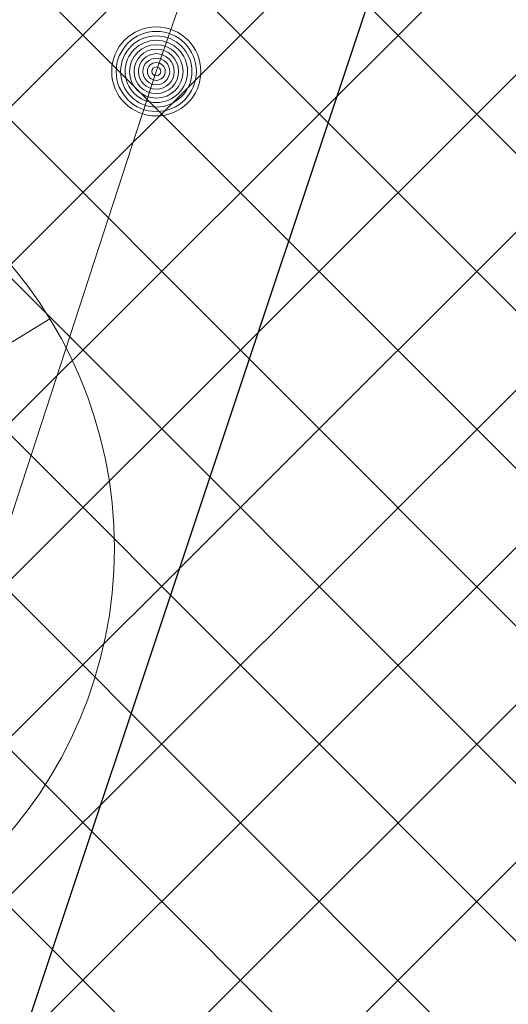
# Model space of a CAD drawing. Header units: metres. Extents: x 6599773 to 13199707, y 5688499 to 11377233.
# Tile 108 of 256: x 6599935.15 to 6599936.25, y 5688829.21 to 5688831.42. Entities that reach past the tile are written whole.
import ezdxf

# ---------------------------------------------------------------- set-up
doc = ezdxf.new("R2010")
doc.units = ezdxf.units.M
doc.header["$MEASUREMENT"] = 0
for name, pattern in [('1', [0]), ('BUF', [0]), ('GUK', [2, 1.5, -0.5])]:
    doc.linetypes.add(name, pattern=pattern)
doc.layers.get('0').update_dxf_attribs({"linetype": 'CONTINUOUS', "lineweight": 5})
for name, color, linetype, lineweight in [('_kolor chodnik', 50, '1', 0), ('_kolor zjazdy kostka', 7, '1', 0), ('_kolor ścieżka', 10, '1', 0), ('_wycinka', 10, 'BUF', 15), ('AS__Nowe_granice', 140, 'CONTINUOUS', 30), ('Kontury', 90, 'GUK', 5), ('OTK_L_5', 7, 'CONTINUOUS', 5), ('OTR_T_1', 7, 'CONTINUOUS', 5), ('OTZ_L_1', 7, 'CONTINUOUS', 5)]:
    doc.layers.add(name, color=color, linetype=linetype, lineweight=lineweight)
doc.layers.add('_kolor jezdnia', color=7, linetype='1', lineweight=0, true_color=0x00dbdb)
doc.layers.add('_kolor pobocze', color=7, linetype='1', lineweight=0, true_color=0xff66ff)
pattern_1 = [(45, (0, 0), (-0.1767766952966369, 0.1767766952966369), []), (135, (0, 0), (-0.1767766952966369, -0.1767766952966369), [])]

# ---------------------------------------------------------------- blocks, each defined once
blk = doc.blocks.new('ddddd')
at = {"layer": '_wycinka'}
for p, q in [((6600244.106448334, 5690836.218476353), (6600245.135551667, 5690834.535523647)), ((6600245.462476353, 5690835.891551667), (6600243.779523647, 5690834.862448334))]:
    blk.add_line(p, q, dxfattribs=at)
blk.add_circle((6600244.621, 5690835.377), 0.986329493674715, dxfattribs=at)
blk = doc.blocks.new('801')
at = {"color": 0}
for radius in [0.1, 0.09, 0.08, 0.07, 0.06, 0.05, 0.04, 0.03, 0.02, 0.01]:
    blk.add_circle((0, 0), radius, dxfattribs=at)

msp = doc.modelspace()

# ---------------------------------------------------------------- hatches: boundary and pattern name
at = {"layer": '_kolor chodnik'}
h = msp.add_hatch(dxfattribs=at)
h.set_pattern_fill('ANSI37', color=256, scale=2)
h.set_pattern_definition(pattern_1)
h.paths.add_polyline_path([(6599849.938171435, 5688542.085872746), (6599852.232147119, 5688548.938742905), (6599853.573135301, 5688548.489851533), (6599853.827082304, 5688549.248475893), (6599851.793849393, 5688549.929093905), (6599849.895278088, 5688548.982823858), (6599847.823506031, 5688542.793750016)])
edge = h.paths.add_edge_path()
edge.add_line((6600018.106075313, 5689087.454911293), (6600022.42781917, 5689091.229234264))
edge.add_line((6600022.42781917, 5689091.229234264), (6600020.233254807, 5689093.742094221))
edge.add_line((6600020.233254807, 5689093.742094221), (6600017.159471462, 5689091.057656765))
edge.add_arc((6600023.275194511, 5689085.3851404), 8.341433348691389, 137.1531559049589, 148.8016577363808)
edge.add_line((6600016.140105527, 5689089.706021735), (6600018.106075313, 5689087.454911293))
h.paths.add_polyline_path([(6600038.501784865, 5689187.592294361), (6600037.906968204, 5689187.700586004), (6600037.63829624, 5689186.224843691), (6600038.240083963, 5689186.115282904)])
h.paths.add_polyline_path([(6600069.098302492, 5689360.276020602), (6600068.321239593, 5689360.413462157), (6600068.064048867, 5689358.936495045), (6600068.836639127, 5689358.799546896)])
h.paths.add_polyline_path([(6600082.393785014, 5689362.950258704), (6600082.941124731, 5689366.103121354), (6600081.481377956, 5689366.361351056), (6600080.923159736, 5689363.210828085)])
h.paths.add_polyline_path([(6600074.022236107, 5689388.065861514), (6600072.983907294, 5689388.249860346), (6600072.723374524, 5689386.77253894), (6600073.760538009, 5689386.588865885)])
h.paths.add_polyline_path([(6600105.613104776, 5689486.405659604), (6600106.749499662, 5689489.711933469), (6600105.298891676, 5689490.233346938), (6600104.143487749, 5689486.917306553)], flags=17)
h.paths.add_polyline_path([(6600132.519778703, 5689678.737346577), (6600131.761827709, 5689678.896110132), (6600131.444670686, 5689677.429261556), (6600132.212256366, 5689677.269208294)])
h.paths.add_polyline_path([(6600156.649397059, 5689798.7449027), (6600156.48800471, 5689797.958860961), (6600157.450195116, 5689797.757316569), (6600157.615023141, 5689798.542205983)])
h.paths.add_polyline_path([(6600189.055358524, 5689948.643107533), (6600187.902868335, 5689948.884512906), (6600187.600024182, 5689947.417400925), (6600188.748131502, 5689947.176379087)])
edge = h.paths.add_edge_path()
edge.add_line((6600204.459383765, 5690032.969035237), (6600204.153258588, 5690031.227801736))
edge.add_arc((6600202.328347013, 5690027.299936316), 4.331100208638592, 41.85300125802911, 65.08011549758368, ccw=False)
edge.add_arc((6600032.90393149, 5690051.979071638), 174.020003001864, 352.8070218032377, 353.495463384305)
edge.add_arc((6600202.372679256, 5690027.343587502), 5.999999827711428, 55.12102442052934, 69.64815978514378)
edge = h.paths.add_edge_path()
edge.add_line((6600205.046027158, 5690040.265402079), (6600204.972740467, 5690038.483452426))
edge.add_arc((6600203.986269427, 5690044.401803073), 5.999999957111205, 279.4630688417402, 294.9140560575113)
edge.add_line((6600206.513819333, 5690038.960158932), (6600206.607027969, 5690041.030672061))
edge.add_arc((6600203.986269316, 5690044.401803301), 4.270000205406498, 284.3702444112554, 307.86193139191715, ccw=False)
edge = h.paths.add_edge_path()
edge.add_arc((6600203.547470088, 5690044.558759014), 6.446878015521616, 324.4350091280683, 356.2013368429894, ccw=False)
edge.add_arc((6600203.986269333, 5690044.401803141), 6.00000007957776, 323.2169970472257, 357.4193489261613)
h.paths.add_polyline_path([(6600208.910055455, 5690121.713696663), (6600208.146285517, 5690121.748120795), (6600207.125602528, 5690121.794124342), (6600209.971605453, 5690121.665851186)])
edge = h.paths.add_edge_path()
edge.add_line((6600238.769818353, 5690481.648294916), (6600240.338176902, 5690490.873746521))
edge.add_line((6600240.338176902, 5690490.873746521), (6600241.251295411, 5690510.829461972))
edge.add_line((6600241.251295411, 5690510.829461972), (6600239.524022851, 5690510.928942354))
edge.add_line((6600239.524022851, 5690510.928942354), (6600238.633343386, 5690491.167757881))
edge.add_line((6600238.633343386, 5690491.167757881), (6600234.579716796, 5690467.661262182))
edge.add_line((6600234.579716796, 5690467.661262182), (6600234.449796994, 5690464.966873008))
edge.add_arc((6600242.443669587, 5690464.607462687), 8.00194818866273, 177.4256738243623, 268.2543056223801)
edge.add_line((6600242.199903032, 5690456.609228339), (6600242.216657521, 5690457.359274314))
edge.add_line((6600242.216657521, 5690457.359274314), (6600242.305257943, 5690458.836738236))
edge.add_arc((6600242.444504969, 5690464.607952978), 5.772894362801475, 177.0298084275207, 268.6178439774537, ccw=False)
edge.add_line((6600236.679365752, 5690464.907083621), (6600236.951876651, 5690470.95443634))
edge.add_line((6600236.951876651, 5690470.95443634), (6600238.150786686, 5690478.210832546))
edge.add_line((6600238.150786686, 5690478.210832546), (6600238.769818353, 5690481.648294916))
h.paths.add_polyline_path([(6600238.769818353, 5690481.648294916), (6600238.150786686, 5690478.210832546), (6600239.670056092, 5690477.930590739), (6600240.266710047, 5690481.376366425)], flags=17)
edge = h.paths.add_edge_path()
edge.add_line((6600223.366500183, 5690460.339976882), (6600223.276803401, 5690457.948865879))
edge.add_arc((6600221.105749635, 5690465.64864014), 7.999999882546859, 285.7465040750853, 299.8464885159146)
edge.add_line((6600225.08717264, 5690458.709744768), (6600225.240084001, 5690461.623695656))
edge.add_arc((6600221.105749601, 5690465.648640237), 5.769999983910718, 293.06724420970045, 315.7681070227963, ccw=False)
edge = h.paths.add_edge_path()
edge.add_arc((6600220.025145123, 5690444.676291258), 5.77000016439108, 37.996647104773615, 59.94382588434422, ccw=False)
edge.add_line((6600224.572175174, 5690448.22839199), (6600224.817793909, 5690451.081798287))
edge.add_arc((6600220.025145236, 5690444.676291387), 7.999999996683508, 53.19588653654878, 68.15166733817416)
edge.add_line((6600223.00235276, 5690452.101669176), (6600222.91504296, 5690449.670427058))
edge = h.paths.add_edge_path()
edge.add_arc((6600221.105749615, 5690465.648640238), 7.999999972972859, 328.0222308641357, 357.0132597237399)
edge.add_line((6600229.094882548, 5690465.23180147), (6600229.218816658, 5690467.593604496))
edge.add_line((6600229.218816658, 5690467.593604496), (6600228.218919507, 5690467.645774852))
edge.add_line((6600228.218919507, 5690467.645774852), (6600227.891778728, 5690461.411918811))
h.paths.add_polyline_path([(6600200.980142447, 5690012.236744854), (6600202.31727834, 5690011.956662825), (6600202.522293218, 5690012.935421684), (6600201.182321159, 5690013.216097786)])
h.paths.add_polyline_path([(6600196.457878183, 5689983.98337835), (6600195.202332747, 5689984.246370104), (6600194.899091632, 5689982.777335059), (6600196.150355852, 5689982.515240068)])
edge = h.paths.add_edge_path()
edge.add_line((6600112.305909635, 5689517.99101877), (6600112.691041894, 5689519.807934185))
edge.add_line((6600112.691041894, 5689519.807934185), (6600113.245521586, 5689522.423769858))
edge.add_line((6600113.245521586, 5689522.423769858), (6600111.553124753, 5689522.782507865))
edge.add_line((6600111.553124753, 5689522.782507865), (6600107.405864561, 5689503.217226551))
edge.add_line((6600107.405864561, 5689503.217226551), (6600099.494506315, 5689480.361667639))
edge.add_line((6600099.494506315, 5689480.361667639), (6600099.182814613, 5689478.891218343))
edge.add_arc((6600107.008997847, 5689477.232359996), 8.000059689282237, 168.0325629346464, 257.7529108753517)
edge.add_line((6600105.311960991, 5689469.414366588), (6600105.784990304, 5689471.593619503))
edge.add_arc((6600107.008927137, 5689477.232314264), 5.769999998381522, 168.0321375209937, 257.7533362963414, ccw=False)
edge.add_line((6600101.364343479, 5689478.42879883), (6600101.647245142, 5689479.76342708))
edge.add_line((6600101.647245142, 5689479.76342708), (6600104.143487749, 5689486.917306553))
edge.add_line((6600104.143487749, 5689486.917306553), (6600105.298891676, 5689490.233346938))
edge.add_line((6600105.298891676, 5689490.233346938), (6600108.240043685, 5689498.809726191))
edge.add_line((6600108.240043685, 5689498.809726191), (6600112.305909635, 5689517.99101877))
h.paths.add_polyline_path([(6600136.009573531, 5689645.499114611), (6600138.333647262, 5689645.012304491), (6600138.661671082, 5689646.578318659), (6600134.869459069, 5689647.372651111)])
at = {"layer": '_kolor jezdnia'}
h = msp.add_hatch(dxfattribs=at)
h.set_pattern_fill('ANSI37', color=256, scale=2.2)
h.set_pattern_definition([(311.9999999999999, (0, 0), (0.2043648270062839, 0.1840109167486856), []), (41.99999999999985, (0, 0), (-0.1840109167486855, 0.2043648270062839), [])])
edge = h.paths.add_edge_path()
edge.add_line((6599833.066047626, 5688539.933393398), (6599850.649511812, 5688527.983462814))
edge.add_arc((6599857.337592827, 5688536.653968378), 10.95025544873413, 169.5012687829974, 232.3548431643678, ccw=False)
edge.add_arc((6599858.085851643, 5688536.618142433), 11.69295282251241, 162.2507788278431, 169.9967502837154, ccw=False)
edge.add_line((6599846.949484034, 5688540.182754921), (6599847.823506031, 5688542.793750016))
edge.add_line((6599847.823506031, 5688542.793750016), (6599849.895278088, 5688548.982823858))
edge.add_line((6599849.895278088, 5688548.982823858), (6599852.434748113, 5688556.56906746))
edge.add_line((6599852.434748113, 5688556.56906746), (6599928.48625871, 5688783.760284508))
edge.add_line((6599928.48625871, 5688783.760284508), (6599931.025728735, 5688791.34652811))
edge.add_line((6599931.025728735, 5688791.34652811), (6599996.657773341, 5688987.411326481))
edge.add_line((6599996.657773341, 5688987.411326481), (6599999.197243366, 5688994.997570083))
edge.add_line((6599999.197243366, 5688994.997570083), (6600021.930100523, 5689062.908193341))
edge.add_line((6600021.930100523, 5689062.908193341), (6600017.620224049, 5689067.371531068))
edge.add_line((6600017.620224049, 5689067.371531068), (6600016.714558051, 5689064.654078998))
edge.add_line((6600016.714558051, 5689064.654078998), (6600012.423620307, 5689051.835617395))
edge.add_line((6600012.423620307, 5689051.835617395), (6600009.884150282, 5689044.249373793))
edge.add_line((6600009.884150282, 5689044.249373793), (6599977.53516164, 5688947.612159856))
edge.add_line((6599977.53516164, 5688947.612159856), (6599974.995691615, 5688940.025916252))
edge.add_line((6599974.995691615, 5688940.025916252), (6599942.096912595, 5688841.746295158))
edge.add_line((6599942.096912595, 5688841.746295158), (6599939.557442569, 5688834.160051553))
edge.add_line((6599939.557442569, 5688834.160051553), (6599882.679288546, 5688664.246042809))
edge.add_line((6599882.679288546, 5688664.246042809), (6599880.139818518, 5688656.659799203))
edge.add_line((6599880.139818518, 5688656.659799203), (6599852.464543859, 5688573.984527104))
edge.add_line((6599852.464543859, 5688573.984527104), (6599842.470137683, 5688544.127903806))
edge.add_arc((6599835.706422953, 5688546.652910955), 7.219660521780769, 248.54809133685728, 339.52856074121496, ccw=False)
h.paths.add_polyline_path([(6600044.653202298, 5689172.271628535), (6600046.276244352, 5689181.431901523), (6600047.759199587, 5689189.801539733), (6600051.0603021, 5689208.432603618), (6600052.368792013, 5689215.817578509), (6600054.808584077, 5689229.587499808), (6600056.11707399, 5689236.972474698), (6600057.346666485, 5689243.912161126), (6600058.655146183, 5689251.297078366), (6600058.831439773, 5689252.292060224), (6600060.098987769, 5689259.445963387), (6600060.139929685, 5689259.677035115), (6600061.407468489, 5689266.830886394), (6600072.329030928, 5689328.470998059), (6600073.637511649, 5689335.855921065), (6600077.337304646, 5689356.73715072), (6600078.820259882, 5689365.106788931), (6600081.142794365, 5689378.214921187), (6600082.53851694, 5689386.092227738), (6600095.187867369, 5689457.483787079), (6600091.082877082, 5689465.8405575), (6600089.043088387, 5689454.328211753), (6600087.870641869, 5689447.711051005), (6600087.560133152, 5689445.958573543), (6600086.562151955, 5689440.326076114), (6600082.433200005, 5689417.022719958), (6600080.95024477, 5689408.65308175), (6600077.202698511, 5689387.502337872), (6600075.719743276, 5689379.132699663), (6600073.469199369, 5689366.430874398), (6600071.986244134, 5689358.061236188), (6600069.986864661, 5689346.776955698), (6600068.591142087, 5689338.899649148), (6600065.559290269, 5689321.78820693), (6600064.163567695, 5689313.91090038), (6600059.719426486, 5689288.828650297), (6600058.323703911, 5689280.951343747), (6600057.563846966, 5689276.662793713), (6600056.168124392, 5689268.785487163), (6600054.804920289, 5689261.091711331), (6600053.409197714, 5689253.214404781), (6600053.264817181, 5689252.399536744), (6600051.869094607, 5689244.522230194), (6600051.183555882, 5689240.653124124), (6600049.787833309, 5689232.775817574), (6600046.593849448, 5689214.749319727), (6600045.198126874, 5689206.872013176), (6600044.41754409, 5689202.466488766), (6600042.934588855, 5689194.096850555), (6600036.429952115, 5689157.38538759), (6600034.94699688, 5689149.01574938), (6600030.579776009, 5689124.367629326), (6600027.529365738, 5689107.151445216), (6600024.895072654, 5689094.014582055), (6600030.583685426, 5689094.264316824), (6600032.945013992, 5689106.191885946), (6600043.170247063, 5689163.901990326)])
edge = h.paths.add_edge_path()
edge.add_line((6600111.106812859, 5689535.144351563), (6600111.256844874, 5689535.85214863))
edge.add_line((6600111.256844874, 5689535.85214863), (6600112.915748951, 5689543.678261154))
edge.add_line((6600112.915748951, 5689543.678261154), (6600117.304772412, 5689564.384094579))
edge.add_line((6600117.304772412, 5689564.384094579), (6600119.067357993, 5689572.699339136))
edge.add_line((6600119.067357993, 5689572.699339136), (6600120.087667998, 5689577.512794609))
edge.add_line((6600120.087667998, 5689577.512794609), (6600121.64289057, 5689584.849775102))
edge.add_line((6600121.64289057, 5689584.849775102), (6600128.436769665, 5689616.900852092))
edge.add_line((6600128.436769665, 5689616.900852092), (6600129.991992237, 5689624.237832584))
edge.add_line((6600129.991992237, 5689624.237832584), (6600132.660554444, 5689636.827148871))
edge.add_line((6600132.660554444, 5689636.827148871), (6600133.208838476, 5689639.444704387))
edge.add_line((6600133.208838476, 5689639.444704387), (6600134.848957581, 5689647.274775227))
edge.add_line((6600134.848957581, 5689647.274775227), (6600138.97649476, 5689666.979995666))
edge.add_line((6600138.97649476, 5689666.979995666), (6600140.51410642, 5689674.320687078))
edge.add_line((6600140.51410642, 5689674.320687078), (6600145.209128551, 5689696.735129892))
edge.add_line((6600145.209128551, 5689696.735129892), (6600146.746740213, 5689704.075821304))
edge.add_line((6600146.746740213, 5689704.075821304), (6600151.462308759, 5689726.588354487))
edge.add_line((6600151.462308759, 5689726.588354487), (6600152.999920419, 5689733.929045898))
edge.add_line((6600152.999920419, 5689733.929045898), (6600155.244070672, 5689744.642813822))
edge.add_line((6600155.244070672, 5689744.642813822), (6600156.781682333, 5689751.983505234))
edge.add_line((6600156.781682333, 5689751.983505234), (6600161.635515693, 5689775.156126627))
edge.add_line((6600161.635515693, 5689775.156126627), (6600163.378142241, 5689783.475576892))
edge.add_line((6600163.378142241, 5689783.475576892), (6600163.850769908, 5689785.731942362))
edge.add_line((6600163.850769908, 5689785.731942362), (6600167.028500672, 5689800.90270461))
edge.add_line((6600167.028500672, 5689800.90270461), (6600179.490888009, 5689860.399222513))
edge.add_line((6600179.490888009, 5689860.399222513), (6600181.233514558, 5689868.718672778))
edge.add_line((6600181.233514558, 5689868.718672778), (6600181.84713393, 5689871.648144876))
edge.add_line((6600181.84713393, 5689871.648144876), (6600183.38474559, 5689878.988836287))
edge.add_line((6600183.38474559, 5689878.988836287), (6600184.935818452, 5689886.393792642))
edge.add_line((6600184.935818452, 5689886.393792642), (6600186.575937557, 5689894.223863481))
edge.add_line((6600186.575937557, 5689894.223863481), (6600194.051338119, 5689929.912074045))
edge.add_line((6600194.051338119, 5689929.912074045), (6600195.691457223, 5689937.742144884))
edge.add_line((6600195.691457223, 5689937.742144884), (6600202.915799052, 5689972.231779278))
edge.add_line((6600202.915799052, 5689972.231779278), (6600204.555918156, 5689980.061850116))
edge.add_line((6600204.555918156, 5689980.061850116), (6600206.062781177, 5689987.255744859))
edge.add_line((6600206.062781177, 5689987.255744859), (6600207.702900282, 5689995.085815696))
edge.add_line((6600207.702900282, 5689995.085815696), (6600210.232559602, 5690007.162628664))
edge.add_line((6600210.232559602, 5690007.162628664), (6600211.694938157, 5690014.144150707))
edge.add_arc((6600028.177652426, 5690052.584442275), 187.5000004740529, 348.1696294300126, 357.4195276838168)
edge.add_line((6600215.487522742, 5690044.142720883), (6600208.310270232, 5690026.480446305))
edge.add_arc((6600032.903933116, 5690051.97907145), 177.2500013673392, 348.1696294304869, 351.7289130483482, ccw=False)
edge.add_line((6600206.38894146, 5690015.640182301), (6600205.966941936, 5690013.625519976))
edge.add_line((6600205.966941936, 5690013.625519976), (6600204.326822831, 5690005.795449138))
edge.add_line((6600204.326822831, 5690005.795449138), (6600197.076961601, 5689971.183982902))
edge.add_line((6600197.076961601, 5689971.183982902), (6600195.334335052, 5689962.864532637))
edge.add_line((6600195.334335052, 5689962.864532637), (6600193.44722506, 5689953.855305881))
edge.add_line((6600193.44722506, 5689953.855305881), (6600191.909227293, 5689946.512771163))
edge.add_line((6600191.909227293, 5689946.512771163), (6600185.49684423, 5689915.899498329))
edge.add_line((6600185.49684423, 5689915.899498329), (6600183.856521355, 5689908.068454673))
edge.add_line((6600183.856521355, 5689908.068454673), (6600182.066605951, 5689899.523243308))
edge.add_line((6600182.066605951, 5689899.523243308), (6600180.32407057, 5689891.204228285))
edge.add_line((6600180.32407057, 5689891.204228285), (6600174.320344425, 5689862.541919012))
edge.add_line((6600174.320344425, 5689862.541919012), (6600172.577809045, 5689854.222903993))
edge.add_line((6600172.577809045, 5689854.222903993), (6600163.663810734, 5689811.666703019))
edge.add_line((6600163.663810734, 5689811.666703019), (6600162.023782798, 5689803.837067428))
edge.add_line((6600162.023782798, 5689803.837067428), (6600160.924220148, 5689798.587659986))
edge.add_line((6600160.924220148, 5689798.587659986), (6600159.279208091, 5689790.734229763))
edge.add_line((6600159.279208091, 5689790.734229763), (6600157.107250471, 5689780.365115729))
edge.add_line((6600157.107250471, 5689780.365115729), (6600155.462238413, 5689772.511685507))
edge.add_line((6600155.462238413, 5689772.511685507), (6600153.380318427, 5689762.572418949))
edge.add_line((6600153.380318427, 5689762.572418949), (6600151.735124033, 5689754.718118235))
edge.add_line((6600151.735124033, 5689754.718118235), (6600148.586504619, 5689739.686336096))
edge.add_line((6600148.586504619, 5689739.686336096), (6600146.885007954, 5689731.563243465))
edge.add_line((6600146.885007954, 5689731.563243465), (6600141.75088822, 5689707.052510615))
edge.add_line((6600141.75088822, 5689707.052510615), (6600140.110896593, 5689699.223048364))
edge.add_line((6600140.110896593, 5689699.223048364), (6600133.483561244, 5689667.583574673))
edge.add_line((6600133.483561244, 5689667.583574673), (6600131.860394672, 5689659.834436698))
edge.add_line((6600131.860394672, 5689659.834436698), (6600131.740984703, 5689659.26436315))
edge.add_line((6600131.740984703, 5689659.26436315), (6600130.117814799, 5689651.515209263))
edge.add_line((6600130.117814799, 5689651.515209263), (6600127.278733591, 5689637.961189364))
edge.add_line((6600127.278733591, 5689637.961189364), (6600126.924568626, 5689636.290366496))
edge.add_line((6600126.924568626, 5689636.290366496), (6600125.166244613, 5689627.995226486))
edge.add_line((6600125.166244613, 5689627.995226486), (6600118.009503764, 5689594.232298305))
edge.add_line((6600118.009503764, 5689594.232298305), (6600116.251179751, 5689585.937158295))
edge.add_line((6600116.251179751, 5689585.937158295), (6600113.665314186, 5689573.737975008))
edge.add_line((6600113.665314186, 5689573.737975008), (6600111.898534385, 5689565.402943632))
edge.add_line((6600111.898534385, 5689565.402943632), (6600104.889982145, 5689532.33911599))
edge.add_line((6600104.889982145, 5689532.33911599), (6600103.226635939, 5689524.492047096))
edge.add_line((6600103.226635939, 5689524.492047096), (6600096.623876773, 5689493.342605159))
edge.add_line((6600096.623876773, 5689493.342605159), (6600094.968986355, 5689485.53542763))
edge.add_line((6600094.968986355, 5689485.53542763), (6600094.300101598, 5689482.379870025))
edge.add_line((6600094.300101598, 5689482.379870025), (6600099.182814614, 5689478.891218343))
edge.add_line((6600099.182814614, 5689478.891218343), (6600099.494506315, 5689480.361667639))
edge.add_line((6600099.494506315, 5689480.361667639), (6600111.106812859, 5689535.144351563))
edge = h.paths.add_edge_path()
edge.add_arc((6600239.213891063, 5690851.4003676), 10.0000000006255, -2.8342403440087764, 76.13703556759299, ccw=False)
edge.add_line((6600249.201658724, 5690850.905901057), (6600249.082723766, 5690848.503524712))
edge.add_line((6600249.082723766, 5690848.503524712), (6600247.016487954, 5690806.767468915))
edge.add_line((6600247.016487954, 5690806.767468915), (6600246.092398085, 5690789.152178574))
edge.add_line((6600246.092398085, 5690789.152178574), (6600233.768116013, 5690572.015170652))
edge.add_line((6600233.768116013, 5690572.015170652), (6600228.959056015, 5690465.29620206))
edge.add_line((6600228.959056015, 5690465.29620206), (6600234.588724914, 5690465.017134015))
edge.add_line((6600234.588724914, 5690465.017134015), (6600239.26254019, 5690571.767576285))
edge.add_line((6600239.26254019, 5690571.767576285), (6600252.505038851, 5690806.400146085))
edge.add_line((6600252.505038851, 5690806.400146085), (6600254.569211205, 5690848.094521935))
edge.add_arc((6600262.559425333, 5690847.6989487), 7.999999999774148, 76.13703557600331, 177.1657596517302, ccw=False)
edge.add_line((6600264.476229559, 5690855.465921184), (6600241.609896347, 5690861.109083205))
edge = h.paths.add_edge_path()
edge.add_line((6600250.031475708, 5690451.625307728), (6600250.231741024, 5690455.772579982))
edge.add_line((6600250.231741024, 5690455.772579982), (6600246.257763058, 5690456.417303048))
edge.add_line((6600246.257763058, 5690456.417303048), (6600242.171761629, 5690456.61060902))
edge.add_arc((6600242.563100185, 5690464.586983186), 7.985968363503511, 176.9123644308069, 267.1911945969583, ccw=False)
edge.add_line((6600234.588724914, 5690465.017134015), (6600228.959056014, 5690465.29620206))
edge.add_arc((6600220.965133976, 5690465.657286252), 8.002072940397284, 267.8289300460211, 357.413716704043, ccw=False)
edge.add_line((6600220.661989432, 5690457.660957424), (6600212.406915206, 5690458.119572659))
edge.add_line((6600212.406915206, 5690458.119572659), (6600208.431872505, 5690457.817501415))
edge.add_line((6600208.431872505, 5690457.817501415), (6600208.233912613, 5690454.548331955))
edge.add_line((6600208.233912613, 5690454.548331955), (6600212.129565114, 5690453.127270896))
edge.add_line((6600212.129565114, 5690453.127270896), (6600218.640548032, 5690452.76554962))
edge.add_line((6600218.640548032, 5690452.76554962), (6600216.486747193, 5690452.885205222))
edge.add_line((6600216.486747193, 5690452.885205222), (6600220.46890539, 5690452.663974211))
edge.add_arc((6600220.025145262, 5690444.676291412), 7.999999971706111, -0.3386579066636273, 86.8201700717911, ccw=False)
edge.add_line((6600228.025005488, 5690444.629006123), (6600227.803602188, 5690439.649256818))
edge.add_line((6600227.803602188, 5690439.649256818), (6600226.885525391, 5690435.936828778))
edge.add_line((6600226.885525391, 5690435.936828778), (6600225.534849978, 5690405.967249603))
edge.add_line((6600225.534849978, 5690405.967249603), (6600226.115199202, 5690402.187514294))
edge.add_line((6600226.115199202, 5690402.187514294), (6600213.445139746, 5690121.008786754))
edge.add_line((6600213.445139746, 5690121.008786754), (6600213.352800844, 5690118.960058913))
edge.add_line((6600213.352800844, 5690118.960058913), (6600209.980184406, 5690044.131649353))
edge.add_arc((6600203.986269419, 5690044.401803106), 5.999999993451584, 257.4162346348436, 357.41934921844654, ccw=False)
edge.add_line((6600202.679069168, 5690038.545931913), (6600201.589735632, 5690033.666039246))
edge.add_line((6600201.589735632, 5690033.666039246), (6600203.67987942, 5690033.199458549))
edge.add_arc((6600202.372679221, 5690027.343587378), 5.999999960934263, -8.27108729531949, 77.41623506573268, ccw=False)
edge.add_line((6600208.310270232, 5690026.480446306), (6600215.487522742, 5690044.142720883))
edge.add_line((6600215.487522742, 5690044.142720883), (6600216.199687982, 5690059.944661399))
edge.add_line((6600216.199687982, 5690059.944661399), (6600216.537356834, 5690067.437056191))
edge.add_line((6600216.537356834, 5690067.437056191), (6600223.893528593, 5690230.66011469))
edge.add_line((6600223.893528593, 5690230.66011469), (6600224.231197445, 5690238.152509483))
edge.add_line((6600224.231197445, 5690238.152509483), (6600233.507835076, 5690443.987992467))
edge.add_arc((6600241.499722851, 5690443.627812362), 7.999999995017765, 87.29208981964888, 177.4195277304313, ccw=False)
edge.add_line((6600241.877677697, 5690451.618879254), (6600246.021541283, 5690451.422886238))
edge.add_line((6600246.021541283, 5690451.422886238), (6600246.427694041, 5690451.443388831))
edge.add_line((6600246.427694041, 5690451.443388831), (6600246.793970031, 5690451.461878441))
edge.add_line((6600246.793970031, 5690451.461878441), (6600250.031475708, 5690451.625307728))
edge = h.paths.add_edge_path()
edge.add_line((6600007.33756506, 5689086.20374581), (6600006.980466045, 5689080.740822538))
edge.add_line((6600006.980466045, 5689080.740822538), (6600007.229745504, 5689080.720859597))
edge.add_line((6600007.229745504, 5689080.720859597), (6600008.093335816, 5689080.601653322))
edge.add_line((6600008.093335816, 5689080.601653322), (6600008.702681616, 5689080.53831051))
edge.add_arc((6600008.140193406, 5689070.554142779), 9.999999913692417, -18.557800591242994, 86.77547804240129, ccw=False)
edge.add_line((6600017.620224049, 5689067.371531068), (6600021.930100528, 5689062.908193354))
edge.add_arc((6599734.83819726, 5689159.011261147), 302.7499967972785, 341.4922000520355, 343.8640860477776)
edge.add_arc((6600034.895369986, 5689072.315877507), 9.581213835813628, 98.63328270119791, 164.5273290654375, ccw=False)
edge.add_line((6600033.457137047, 5689081.788529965), (6600033.832640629, 5689081.798737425))
edge.add_line((6600033.832640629, 5689081.798737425), (6600034.422462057, 5689082.05700874))
edge.add_line((6600034.422462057, 5689082.05700874), (6600036.833623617, 5689082.139040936))
edge.add_line((6600036.833623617, 5689082.139040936), (6600036.730225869, 5689087.148851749))
edge.add_line((6600036.730225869, 5689087.148851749), (6600036.579860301, 5689087.134303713))
edge.add_arc((6600036.479565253, 5689093.136286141), 6.002820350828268, 169.1687651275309, 270.9573417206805, ccw=False)
edge.add_line((6600030.583685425, 5689094.264316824), (6600024.895072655, 5689094.014582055))
edge.add_arc((6600015.200558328, 5689096.162123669), 9.929528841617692, 271.0943432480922, 347.5094668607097, ccw=False)
edge.add_arc((6600014.909438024, 5689089.646776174), 3.446070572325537, 264.4236009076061, 278.0194998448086, ccw=False)
edge.add_line((6600014.574573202, 5689086.217014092), (6600014.299554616, 5689086.232508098))
edge.add_line((6600014.299554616, 5689086.232508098), (6600010.474232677, 5689086.448019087))
edge.add_line((6600010.474232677, 5689086.448019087), (6600007.33756506, 5689086.20374581))
edge = h.paths.add_edge_path()
edge.add_line((6600105.490725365, 5689463.953528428), (6600106.927559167, 5689464.047234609))
edge.add_line((6600106.927559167, 5689464.047234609), (6600107.835, 5689468.66))
edge.add_line((6600107.835, 5689468.66), (6600105.311960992, 5689469.414366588))
edge.add_arc((6600107.008997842, 5689477.232359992), 8.000059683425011, 168.0325628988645, 257.7529109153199, ccw=False)
edge.add_line((6600099.182814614, 5689478.891218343), (6600094.300101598, 5689482.379870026))
edge.add_arc((6600586.245114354, 5689378.10423892), 502.8750369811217, 168.032376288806, 169.9522165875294)
edge.add_line((6600091.082877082, 5689465.8405575), (6600095.187867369, 5689457.483787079))
edge.add_arc((6600103.06517392, 5689456.088064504), 8.000000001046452, 77.7533362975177, 169.9524553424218, ccw=False)
edge.add_line((6600104.762140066, 5689463.906012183), (6600105.490725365, 5689463.953528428))
at = {"layer": '_kolor pobocze'}
h = msp.add_hatch(dxfattribs=at)
h.set_pattern_fill('ANSI37', color=256, scale=2)
h.set_pattern_definition(pattern_1)
edge = h.paths.add_edge_path()
edge.add_line((6600035.926965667, 5689101.56944285), (6600036.046865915, 5689102.311543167))
edge.add_arc((6600058.171848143, 5689233.778275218), 133.3154772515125, 259.4578941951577, 260.4470163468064, ccw=False)
edge.add_line((6600033.780707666, 5689102.713067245), (6600032.142559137, 5689101.847662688))
edge.add_arc((6599734.838175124, 5689159.011266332), 302.7500195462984, 347.6801154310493, 349.11639019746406, ccw=False)
edge.add_arc((6600036.478170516, 5689093.133441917), 6.000000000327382, 167.68011541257, 271.5571101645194)
edge.add_line((6600036.64121064, 5689087.1356575), (6600036.730491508, 5689087.137804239))
edge.add_line((6600036.730491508, 5689087.137804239), (6600036.71246321, 5689087.887583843))
edge.add_line((6600036.71246321, 5689087.887583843), (6600036.559840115, 5689087.884077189))
edge.add_arc((6600036.482532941, 5689093.14290691), 5.259397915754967, 170.6455005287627, 270.84221319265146, ccw=False)
edge.add_arc((6600545.796425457, 5688991.216220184), 524.6691769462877, 167.9170060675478, 168.7028219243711, ccw=False)
edge.add_line((6600032.751078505, 5689101.044345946), (6600034.011432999, 5689101.917298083))
edge.add_line((6600034.011432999, 5689101.917298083), (6600035.926965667, 5689101.56944285))
edge = h.paths.add_edge_path()
edge.add_line((6600002.828843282, 5688994.032881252), (6600003.066918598, 5688994.744091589))
edge.add_line((6600003.066918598, 5688994.744091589), (6600001.227880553, 5688995.359703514))
edge.add_line((6600001.227880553, 5688995.359703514), (6600000.55876659, 5688996.702196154))
edge.add_line((6600000.55876659, 5688996.702196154), (6600022.641310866, 5689062.67011804))
edge.add_arc((6599734.83819395, 5689159.011262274), 303.5000002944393, 341.4922000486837, 343.8640860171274)
edge.add_arc((6600035.267451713, 5689072.092773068), 9.250000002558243, 91.55711016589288, 163.8640860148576, ccw=False)
edge.add_line((6600035.016098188, 5689081.339357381), (6600036.868703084, 5689081.389717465))
edge.add_line((6600036.868703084, 5689081.389717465), (6600036.850674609, 5689082.139504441))
edge.add_line((6600036.850674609, 5689082.139504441), (6600034.995718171, 5689082.089080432))
edge.add_arc((6600035.267451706, 5689072.092773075), 9.999999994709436, 91.55711014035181, 163.8640860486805)
edge.add_arc((6599734.838192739, 5689159.011262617), 302.7500015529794, 341.4922000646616, 343.8640860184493, ccw=False)
edge.add_line((6600021.930100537, 5689062.908193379), (6599999.748942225, 5688996.6456785))
edge.add_line((6599999.748942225, 5688996.6456785), (6600000.695212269, 5688994.747107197))
edge.add_line((6600000.695212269, 5688994.747107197), (6600002.828843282, 5688994.032881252))
h.paths.add_polyline_path([(6599971.7492186, 5688907.297112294), (6599971.084233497, 5688908.631320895), (6599997.822068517, 5688988.526766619), (6599999.164561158, 5688989.195880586), (6600001.003599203, 5688988.580268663), (6600001.241674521, 5688989.291479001), (6599999.108043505, 5688990.005704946), (6599997.2094722, 5688989.059434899), (6599970.270280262, 5688908.583087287), (6599971.216550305, 5688906.684515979), (6599973.350181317, 5688905.970290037), (6599973.588256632, 5688906.681500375)])
h.paths.add_polyline_path([(6599932.504667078, 5688790.060553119), (6599931.835553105, 5688791.403045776), (6599968.343406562, 5688900.4641754), (6599969.685899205, 5688901.133289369), (6599971.524937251, 5688900.517677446), (6599971.763012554, 5688901.228887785), (6599969.629381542, 5688901.94311373), (6599967.730810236, 5688900.996843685), (6599931.025728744, 5688791.34652811), (6599931.971998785, 5688789.447956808), (6599933.988392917, 5688788.772975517), (6599934.226774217, 5688789.484136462)])
at = {"layer": '_kolor zjazdy kostka'}
h = msp.add_hatch(dxfattribs=at)
h.set_pattern_fill('ANSI37', color=256, scale=2)
h.set_pattern_definition(pattern_1)
h.paths.add_polyline_path([(6600244.137440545, 5690813.934732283), (6600242.369522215, 5690814.022127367), (6600242.097568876, 5690808.528921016), (6600243.865482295, 5690808.44142671)])
h.paths.add_polyline_path([(6600247.012128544, 5690806.679412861), (6600247.44273645, 5690815.377295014), (6600247.393289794, 5690814.378518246), (6600247.113277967, 5690808.722537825)])
h.paths.add_polyline_path([(6600242.297085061, 5690788.088808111), (6600240.958726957, 5690788.155683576), (6600240.648818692, 5690782.664569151), (6600241.987258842, 5690782.599147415)])
h.paths.add_polyline_path([(6600245.558275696, 5690780.919298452), (6600246.037231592, 5690789.405686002), (6600244.985820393, 5690788.453468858), (6600244.612601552, 5690781.981345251)])
h.paths.add_polyline_path([(6600241.348405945, 5690723.711515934), (6600242.272017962, 5690722.691689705), (6600242.749709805, 5690731.155680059), (6600241.698138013, 5690730.203317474), (6600241.472690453, 5690726.27550499)])
h.paths.add_polyline_path([(6600225.772794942, 5690394.589141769), (6600224.731429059, 5690393.637598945), (6600224.461246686, 5690387.644646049), (6600225.412923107, 5690386.603142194)])
h.paths.add_polyline_path([(6600223.012390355, 5690333.280720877), (6600223.372595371, 5690341.272607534), (6600222.32835346, 5690340.318436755), (6600222.058239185, 5690334.324941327)])
h.paths.add_polyline_path([(6600215.496388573, 5690166.390602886), (6600215.856593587, 5690174.382489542), (6600214.812834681, 5690173.428760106), (6600214.542018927, 5690167.435062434)])
h.paths.add_polyline_path([(6600212.446537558, 5690121.053392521), (6600213.399499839, 5690120.010473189), (6600213.788744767, 5690128.503024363), (6600212.745135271, 5690127.54943145)])
h.paths.add_polyline_path([(6600209.977420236, 5690121.665589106), (6600210.225142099, 5690127.162117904), (6600207.346107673, 5690127.291879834), (6600207.119593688, 5690121.794395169)])
h.paths.add_polyline_path([(6600207.950178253, 5690070.725854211), (6600204.880846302, 5690070.828947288), (6600204.643784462, 5690065.333808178), (6600207.702521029, 5690065.204598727)])
h.paths.add_polyline_path([(6600200.981479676, 5690012.236464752), (6600199.969248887, 5690007.339980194), (6600201.282587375, 5690007.064882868), (6600202.31726072, 5690011.956666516)])
h.paths.add_polyline_path([(6600193.613960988, 5689970.406358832), (6600192.398010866, 5689970.660657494), (6600191.286205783, 5689965.274578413), (6600192.486379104, 5689965.023185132)])
h.paths.add_polyline_path([(6600189.061271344, 5689948.671423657), (6600189.984133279, 5689953.050774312), (6600188.818902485, 5689953.32186217), (6600187.908781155, 5689948.91282903)])
h.paths.add_polyline_path([(6600180.976201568, 5689915.317449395), (6600179.952861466, 5689910.421322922), (6600181.008474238, 5689910.200199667), (6600182.033843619, 5689915.09540201)])
h.paths.add_polyline_path([(6600176.508279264, 5689893.538690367), (6600177.476023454, 5689893.335973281), (6600178.603605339, 5689898.719146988), (6600177.636002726, 5689898.922290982)])
h.paths.add_polyline_path([(6600179.28182965, 5689859.401159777), (6600180.522246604, 5689860.211927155), (6600181.057490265, 5689860.561775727), (6600183.598022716, 5689860.029600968), (6600184.726606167, 5689865.412570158), (6600182.186324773, 5689865.943033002), (6600181.604764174, 5689866.832779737), (6600181.024456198, 5689867.720610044)])
h.paths.add_polyline_path([(6600160.20081012, 5689810.862606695), (6600159.232772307, 5689811.065842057), (6600158.207991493, 5689806.171529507), (6600159.17573568, 5689805.968812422)])
h.paths.add_polyline_path([(6600156.493917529, 5689797.987177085), (6600155.463416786, 5689793.068691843), (6600156.431160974, 5689792.865974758), (6600157.461419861, 5689797.784520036)])
edge = h.paths.add_edge_path()
edge.add_arc((6600173.111981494, 5689800.679690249), 5.999999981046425, 204.6731153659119, 239.5411154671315, ccw=False)
edge.add_arc((6600173.162096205, 5689800.685330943), 6.047914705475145, 168.3203586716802, 204.5234866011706, ccw=False)
edge.add_line((6600167.239404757, 5689801.909666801), (6600163.65166784, 5689784.781499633))
edge.add_arc((6600169.524220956, 5689783.551410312), 5.999999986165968, 139.2146049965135, 168.1696294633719, ccw=False)
edge.add_arc((6600169.524220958, 5689783.551410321), 5.999999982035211, 96.80962310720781, 139.2146050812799, ccw=False)
edge.add_line((6600168.81279652, 5689789.509083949), (6600170.070461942, 5689795.507731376))
h.paths.add_polyline_path([(6600163.526364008, 5689776.866746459), (6600166.051243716, 5689776.337874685), (6600167.179826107, 5689781.720838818), (6600164.653945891, 5689782.24992016), (6600163.941148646, 5689783.340449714), (6600163.493329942, 5689784.025580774), (6600161.750703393, 5689775.706130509), (6600162.438017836, 5689776.155376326)])
h.paths.add_polyline_path([(6600152.614191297, 5689774.643430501), (6600153.639138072, 5689779.536616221), (6600152.646757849, 5689779.74492896), (6600151.646447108, 5689774.846147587)])
h.paths.add_polyline_path([(6600150.121074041, 5689767.466820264), (6600148.177624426, 5689758.167954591), (6600149.115997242, 5689757.971390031), (6600151.066362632, 5689767.268392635)])
h.paths.add_polyline_path([(6600142.970741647, 5689739.332500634), (6600141.888449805, 5689734.142420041), (6600144.036614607, 5689733.695518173), (6600145.123068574, 5689738.882330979)])
h.paths.add_polyline_path([(6600136.256357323, 5689701.052153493), (6600137.154085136, 5689700.864096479), (6600138.287960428, 5689706.274871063), (6600137.38649247, 5689706.464182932)])
h.paths.add_polyline_path([(6600130.081494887, 5689667.099389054), (6600129.212847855, 5689667.281639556), (6600128.083282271, 5689661.898895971), (6600128.953953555, 5689661.716447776)])
h.paths.add_polyline_path([(6600128.397394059, 5689659.030340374), (6600127.554144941, 5689659.207226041), (6600126.493408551, 5689653.810049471), (6600127.269860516, 5689653.647397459)])
h.paths.add_polyline_path([(6600134.990411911, 5689640.633636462), (6600137.30714639, 5689640.148363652), (6600138.339560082, 5689645.040620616), (6600136.015486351, 5689645.500958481), (6600135.435178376, 5689646.388788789), (6600134.8548704, 5689647.276619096), (6600133.214751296, 5689639.446548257), (6600134.102581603, 5689640.026856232)])
h.paths.add_polyline_path([(6600122.164164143, 5689634.294831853), (6600121.024067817, 5689628.914244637), (6600122.015114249, 5689628.705875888), (6600123.155614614, 5689634.086346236)])
h.paths.add_polyline_path([(6600114.542075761, 5689593.450769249), (6600113.493359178, 5689593.398339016), (6600112.364315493, 5689588.045694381), (6600113.29076438, 5689587.547532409)])
h.paths.add_polyline_path([(6600110.194543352, 5689572.941097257), (6600109.207819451, 5689573.148880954), (6600108.06771793, 5689567.768269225), (6600109.050143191, 5689567.53521504)])
h.paths.add_polyline_path([(6600119.083213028, 5689565.540446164), (6600119.089125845, 5689565.542290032), (6600121.462438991, 5689565.065690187), (6600122.598093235, 5689570.447168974), (6600120.229622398, 5689570.949214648), (6600119.651446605, 5689571.8119627), (6600119.073270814, 5689572.72765526), (6600117.310757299, 5689564.412754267)])
h.paths.add_polyline_path([(6600101.698666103, 5689532.937884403), (6600100.730666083, 5689533.141679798), (6600099.694214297, 5689528.250234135), (6600100.669121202, 5689528.045267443)])
h.paths.add_polyline_path([(6600094.06402112, 5689496.827028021), (6600093.080194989, 5689497.033910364), (6600092.036590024, 5689492.143967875), (6600093.038865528, 5689491.933250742)])
h.paths.add_polyline_path([(6600083.709836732, 5689453.749808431), (6600082.738586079, 5689448.336231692), (6600084.647281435, 5689448.027407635), (6600085.606840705, 5689453.416583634)])
h.paths.add_polyline_path([(6600084.434394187, 5689446.825895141), (6600083.731191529, 5689446.921126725), (6600082.928047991, 5689442.491821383), (6600083.649300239, 5689442.394910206)])
h.paths.add_polyline_path([(6600078.04194071, 5689410.721110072), (6600078.996952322, 5689416.137564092), (6600078.0548333, 5689416.304853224), (6600077.111232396, 5689410.886043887)])
h.paths.add_polyline_path([(6600072.911565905, 5689386.768652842), (6600071.96046622, 5689381.312635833), (6600072.800073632, 5689381.163221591), (6600073.76645083, 5689386.590709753)])
h.paths.add_polyline_path([(6600082.887400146, 5689379.432062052), (6600085.278102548, 5689379.034943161), (6600086.160383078, 5689383.956496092), (6600083.759726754, 5689384.355378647), (6600083.152078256, 5689385.224725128), (6600082.544429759, 5689386.094071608), (6600081.148707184, 5689378.216765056), (6600082.018053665, 5689378.824413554)])
h.paths.add_polyline_path([(6600080.731401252, 5689363.247695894), (6600080.041469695, 5689363.369939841), (6600079.433821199, 5689364.239286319), (6600078.8261727, 5689365.108632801), (6600077.343217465, 5689356.73899459), (6600078.212563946, 5689357.346643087), (6600079.081910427, 5689357.954291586), (6600081.429189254, 5689357.564866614), (6600082.388748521, 5689362.980514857)])
h.paths.add_polyline_path([(6600069.104215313, 5689360.304336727), (6600070.063917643, 5689365.720487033), (6600069.2708267, 5689365.861009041), (6600068.327152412, 5689360.441778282)])
h.paths.add_polyline_path([(6600066.55061698, 5689345.891799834), (6600065.546169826, 5689346.069805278), (6600064.677796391, 5689341.145792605), (6600065.678290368, 5689340.968483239)])
h.paths.add_polyline_path([(6600061.138656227, 5689321.077501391), (6600060.270282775, 5689316.15348863), (6600061.250715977, 5689315.979734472), (6600062.127590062, 5689320.902245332)])
h.paths.add_polyline_path([(6600055.325252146, 5689288.11325564), (6600054.456878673, 5689283.189242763), (6600055.410852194, 5689283.020177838), (6600056.28317863, 5689287.917022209)])
h.paths.add_polyline_path([(6600048.045675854, 5689182.819289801), (6600050.371939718, 5689182.407116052), (6600051.314445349, 5689187.67761207), (6600048.980409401, 5689188.064690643), (6600048.372760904, 5689188.934037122), (6600047.765112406, 5689189.803383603), (6600046.306982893, 5689181.603992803), (6600046.972918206, 5689182.069462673)])
h.paths.add_polyline_path([(6600040.943690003, 5689201.374141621), (6600039.339175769, 5689201.66987967), (6600038.429882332, 5689196.244216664), (6600039.984130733, 5689195.958493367)])
h.paths.add_polyline_path([(6600032.993704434, 5689156.473759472), (6600032.278185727, 5689156.600537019), (6600031.299242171, 5689151.188930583), (6600032.034145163, 5689151.058111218)])
h.paths.add_polyline_path([(6600026.309179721, 5689123.603833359), (6600025.417362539, 5689118.683970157), (6600026.271201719, 5689118.532684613), (6600027.143528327, 5689123.456001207)])
h.paths.add_polyline_path([(6600013.302986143, 5689054.462576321), (6600015.84245617, 5689062.048819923), (6600014.576741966, 5689061.417973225), (6600012.672139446, 5689055.728290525)])
h.paths.add_polyline_path([(6599974.547216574, 5688938.686171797), (6599977.086686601, 5688946.272415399), (6599975.820972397, 5688945.641568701), (6599973.916369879, 5688939.951886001)])
h.paths.add_polyline_path([(6599942.102825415, 5688841.748139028), (6599940.837111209, 5688841.117292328), (6599938.932508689, 5688835.427609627), (6599939.563355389, 5688834.161895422)])
h.paths.add_polyline_path([(6599882.685201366, 5688664.247886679), (6599881.419487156, 5688663.617039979), (6599879.514884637, 5688657.927357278), (6599880.145731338, 5688656.661643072)])
h.paths.add_polyline_path([(6599851.799762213, 5688549.930937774), (6599853.832995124, 5688549.250319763), (6599855.420163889, 5688553.991722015), (6599853.386930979, 5688554.672340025), (6599852.913795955, 5688555.621625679), (6599852.440660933, 5688556.570911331), (6599849.901190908, 5688548.984667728)])
h.paths.add_polyline_path([(6600233.581687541, 5690586.458647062), (6600234.520016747, 5690585.337735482), (6600234.976631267, 5690593.42826699), (6600233.922640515, 5690592.499827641)])
h.paths.add_polyline_path([(6600231.728371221, 5690526.750719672), (6600230.676277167, 5690525.793817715), (6600230.420013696, 5690519.782861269), (6600231.363586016, 5690518.655686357)])
h.paths.add_polyline_path([(6600237.577122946, 5690639.505119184), (6600236.516490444, 5690638.540451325), (6600236.176926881, 5690632.541599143), (6600237.1204992, 5690631.41442423)])
h.paths.add_polyline_path([(6600238.927801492, 5690681.139540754), (6600239.8637879, 5690680.021427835), (6600240.320411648, 5690688.112122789), (6600239.268317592, 5690687.155220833)])
h.paths.add_polyline_path([(6600218.122284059, 5690224.814875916), (6600217.079933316, 5690223.862433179), (6600216.809648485, 5690217.865326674), (6600217.762143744, 5690216.822918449)])
h.paths.add_polyline_path([(6600219.363739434, 5690274.535639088), (6600220.315886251, 5690273.493612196), (6600220.675810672, 5690281.480778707), (6600219.633750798, 5690280.528598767)])
h.paths.add_polyline_path([(6600168.75986753, 5689856.554734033), (6600169.729143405, 5689856.351696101), (6600170.857343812, 5689861.737822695), (6600169.889741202, 5689861.940966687)])
h.paths.add_polyline_path([(6600168.841833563, 5689852.115601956), (6600167.871405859, 5689852.319339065), (6600166.844894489, 5689847.425845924), (6600167.816759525, 5689847.221809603)])
at = {"layer": '_kolor ścieżka'}
h = msp.add_hatch(dxfattribs=at)
h.set_pattern_fill('ANSI37', color=10, scale=2)
h.set_pattern_definition(pattern_1)
edge = h.paths.add_edge_path()
edge.add_line((6599877.145262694, 5688659.244027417), (6599854.614951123, 5688591.938475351))
edge.add_line((6599854.614951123, 5688591.938475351), (6599854.214414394, 5688589.387325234))
edge.add_line((6599854.214414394, 5688589.387325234), (6599839.435327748, 5688545.233719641))
edge.add_arc((6599834.52303551, 5688547.748213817), 5.518450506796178, 246.5150871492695, 332.8930934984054, ccw=False)
edge.add_line((6599832.323891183, 5688542.68688393), (6599836.925902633, 5688539.594394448))
edge.add_arc((6599835.881373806, 5688546.528699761), 7.012533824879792, 278.5661808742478, 339.9794081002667)
edge.add_line((6599842.470137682, 5688544.127903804), (6599857.359687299, 5688588.607952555))
edge.add_line((6599857.359687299, 5688588.607952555), (6599857.303782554, 5688591.591210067))
edge.add_line((6599857.303782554, 5688591.591210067), (6599879.508971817, 5688657.925513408))
edge.add_line((6599879.508971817, 5688657.925513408), (6599879.193548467, 5688658.558370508))
edge.add_line((6599879.193548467, 5688658.558370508), (6599877.145262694, 5688659.244027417))
h.paths.add_polyline_path([(6599879.193548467, 5688658.558370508), (6599879.508971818, 5688657.925513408), (6599881.413574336, 5688663.615196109), (6599880.780717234, 5688663.299772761), (6599878.732431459, 5688663.985429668), (6599877.145262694, 5688659.244027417)])
h.paths.add_polyline_path([(6599938.926595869, 5688835.425765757), (6599938.61117252, 5688836.058622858), (6599936.562886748, 5688836.744279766), (6599878.732431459, 5688663.985429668), (6599880.780717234, 5688663.299772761), (6599881.413574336, 5688663.615196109)])
h.paths.add_polyline_path([(6599974.364844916, 5688941.291630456), (6599974.049421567, 5688941.924487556), (6599972.001135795, 5688942.610144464), (6599936.562886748, 5688836.744279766), (6599938.61117252, 5688836.058622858), (6599938.926595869, 5688835.425765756)])
h.paths.add_polyline_path([(6599974.049421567, 5688941.924487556), (6599974.364844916, 5688941.291630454), (6600009.253303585, 5689045.515087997), (6600008.937880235, 5689046.147945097), (6600006.889594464, 5689046.833602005), (6599972.001135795, 5688942.610144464)])
h.paths.add_polyline_path([(6600008.937880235, 5689046.147945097), (6600009.253303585, 5689045.515087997), (6600011.157906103, 5689051.204770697), (6600010.525049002, 5689050.889347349), (6600008.476763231, 5689051.575004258), (6600006.889594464, 5689046.833602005)])
edge = h.paths.add_edge_path()
edge.add_arc((6599858.085851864, 5688536.618142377), 11.69295304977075, 162.2507788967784, 169.9967501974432)
edge.add_line((6599846.570656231, 5688538.649255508), (6599849.824991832, 5688528.706403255))
edge.add_line((6599849.824991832, 5688528.706403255), (6599853.135519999, 5688528.731057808))
edge.add_line((6599853.135519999, 5688528.731057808), (6599849.868997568, 5688538.728963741))
edge.add_line((6599849.868997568, 5688538.728963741), (6599850.886451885, 5688541.768438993))
edge.add_line((6599850.886451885, 5688541.768438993), (6599849.938171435, 5688542.085872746))
edge.add_line((6599849.938171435, 5688542.085872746), (6599847.823506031, 5688542.793750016))
edge.add_line((6599847.823506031, 5688542.793750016), (6599846.949484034, 5688540.182754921))
edge = h.paths.add_edge_path()
edge.add_arc((6600008.743460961, 5689068.123037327), 7.659999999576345, 341.4922000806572, 372.1491631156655)
edge.add_line((6600016.231900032, 5689069.735141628), (6600014.371922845, 5689078.374983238))
edge.add_arc((6600008.140193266, 5689070.554142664), 10.00000004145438, 51.45178747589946, 78.26461791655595)
edge.add_line((6600010.174112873, 5689080.345116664), (6600010.018184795, 5689077.577393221))
edge.add_arc((6600009.814745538, 5689075.098871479), 2.486856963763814, 14.594442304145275, 85.30763078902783, ccw=False)
edge.add_line((6600012.221360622, 5689075.725498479), (6600013.747330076, 5689068.637167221))
edge.add_line((6600013.747330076, 5689068.637167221), (6600013.596857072, 5689066.921144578))
edge.add_line((6600013.596857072, 5689066.921144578), (6600008.476763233, 5689051.575004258))
edge.add_line((6600008.476763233, 5689051.575004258), (6600010.525049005, 5689050.88934735))
edge.add_line((6600010.525049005, 5689050.88934735), (6600011.157906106, 5689051.204770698))
edge.add_line((6600011.157906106, 5689051.204770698), (6600016.00728921, 5689065.691494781))

# ---------------------------------------------------------------- linework, layer by layer
at = {"layer": 'AS__Nowe_granice'}
msp.add_lwpolyline([(6600019.34, 5689081.95), (6599838.5601, 5688539.0294)], dxfattribs=at)
at = {"layer": 'Kontury', "color": 3, "linetype": '1'}
msp.add_lwpolyline([(6599892.9185, 5688702.2792), (6599942.545, 5688851.3184)], dxfattribs=at)
at = {"layer": 'OTK_L_5', "color": 7}
for points in [[(6599947.403, 5688865.905), (6599935.457, 5688831.303)], [(6599935.457, 5688831.303), (6599925.59, 5688801.046)]]:
    msp.add_lwpolyline(points, dxfattribs=at)
at = {"layer": 'OTZ_L_1', "color": 7, "linetype": '1'}
for points in [[(6599947.403, 5688865.905), (6599935.457, 5688831.303)], [(6599935.457, 5688831.303), (6599925.59, 5688801.046)]]:
    msp.add_lwpolyline(points, dxfattribs=at)

# ---------------------------------------------------------------- block references
at = {"layer": '_wycinka'}
msp.add_blockref('ddddd', (-310.2442358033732, -2005.144334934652), dxfattribs=at)
at = {"layer": 'OTR_T_1', "color": 7, "rotation": 0.0008399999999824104}
msp.add_blockref('801', (6599935.457, 5688831.303), dxfattribs=at)

doc.saveas('drawing.dxf')
